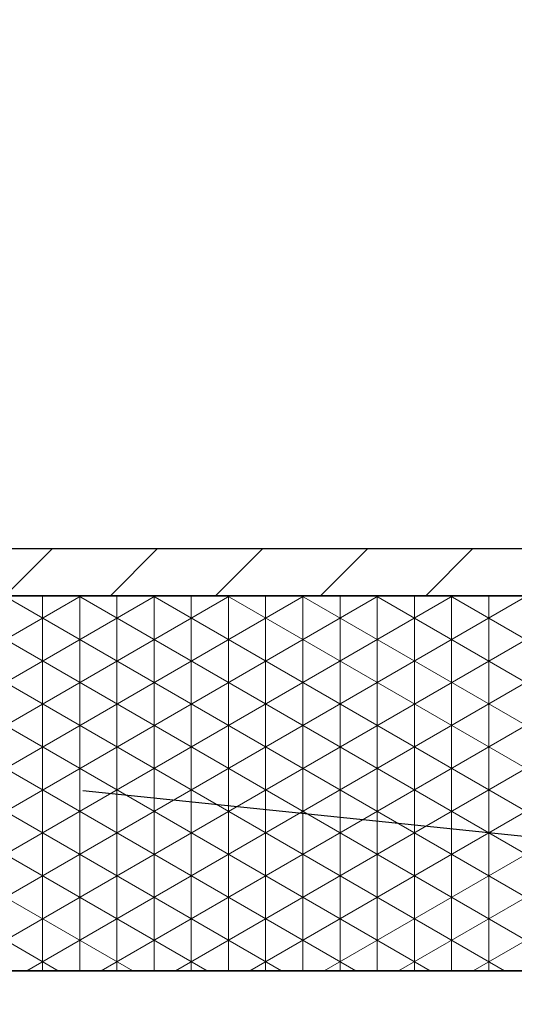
# Model space of a CAD drawing. Header units: millimetres. Extents: x 58700 to 76644, y 972 to 11123.
# Tile 191 of 256: x 62207 to 62229, y 7273 to 7315. Entities that reach past the tile are written whole.
import ezdxf

# ---------------------------------------------------------------- set-up
doc = ezdxf.new("R2010")
doc.units = ezdxf.units.MM

msp = doc.modelspace()

# ---------------------------------------------------------------- hatches: boundary and pattern name
at = {"lineweight": 13}
h = msp.add_hatch(dxfattribs=at)
h.set_pattern_fill('ANSI33', color=256, scale=50, style=0)
h.set_pattern_definition([(45, (-737.5, -83.74), (-224.5064, 224.5064), []), (45, (-513, -83.74), (-224.5064, 224.5064), [158.75, -79.375])])
h.paths.add_polyline_path([(62007.08351, 7097.51177), (62407.08355, 7097.51177), (62407.08352, 7255.04828), (62402.08077, 7255.04828), (62402.08077, 7274.80127), (62007.08351, 7274.80127)])
h.paths.add_polyline_path([(62385.84452, 7570.31053), (62385.84452, 7492.87828), (62037.07204, 7492.87828), (62037.07204, 7570.31053)], flags=16)
h.paths.add_polyline_path([(62665.49564, 7274.80127), (62665.49564, 7633.59965), (62453.28351, 7630.76385), (62453.28351, 7460.91533), (62503.28351, 7460.91533), (62503.28351, 7450.91533), (62453.28351, 7450.91533), (62453.28351, 7274.80127)])
h.paths.add_polyline_path([(62410.88351, 7450.91533), (62360.88351, 7450.91533), (62360.88351, 7460.91533), (62410.88351, 7460.91533), (62410.88351, 7630.19726), (62031.00596, 7625.12095), (62007.08351, 7601.1985), (62007.08351, 7290.80127), (62124.58214, 7290.80127), (62124.58214, 7292.80127), (62284.58214, 7292.80127), (62284.58214, 7290.80127), (62410.88351, 7290.80127)])
h.paths.add_polyline_path([(62083.36987, 7308.26795), (62083.36987, 7416.70533), (62304.40323, 7416.70533), (62304.40323, 7308.26795)])
at = {"lineweight": 9}
h = msp.add_hatch(dxfattribs=at)
h.set_pattern_fill('ANSI31', color=256)
h.set_pattern_definition([(45, (-737.497, -83.7406), (-2.24506403, 2.24506403), [])])
h.paths.add_polyline_path([(62284.58214, 7292.80127), (62124.58214, 7292.80127), (62124.58214, 7290.80127), (62284.58214, 7290.80127)])
h = msp.add_hatch(dxfattribs=at)
h.set_pattern_fill('NET3', color=256, scale=0.5, angle=90)
h.set_pattern_definition([(90, (-737.497, -83.7406), (-1.5875, 1e-16), []), (150, (-737.497, -83.7406), (-0.79375, -1.37481533), []), (210, (-737.497, -83.7406), (0.79375, -1.37481533), [])])
h.paths.add_polyline_path([(62244.58214, 7290.80127), (62164.58214, 7290.80127), (62164.58214, 7274.80127), (62244.58214, 7274.80127)])

# ---------------------------------------------------------------- linework, layer by layer
for p, q in [((62007.08351, 7290.80127), (62409.66918, 7290.80127)), ((62210.18143, 7282.49197), (62674.96161, 7234.6444)), ((62396.06918, 7274.80127), (62007.08351, 7274.80127))]:
    msp.add_line(p, q)
for points in [[(62124.58214, 7290.80127), (62284.58214, 7290.80127), (62284.58214, 7292.80127), (62124.58214, 7292.80127)], [(62164.58214, 7274.80127), (62244.58214, 7274.80127), (62244.58214, 7290.80127), (62164.58214, 7290.80127)]]:
    msp.add_lwpolyline(points, close=True)

doc.saveas('drawing.dxf')
